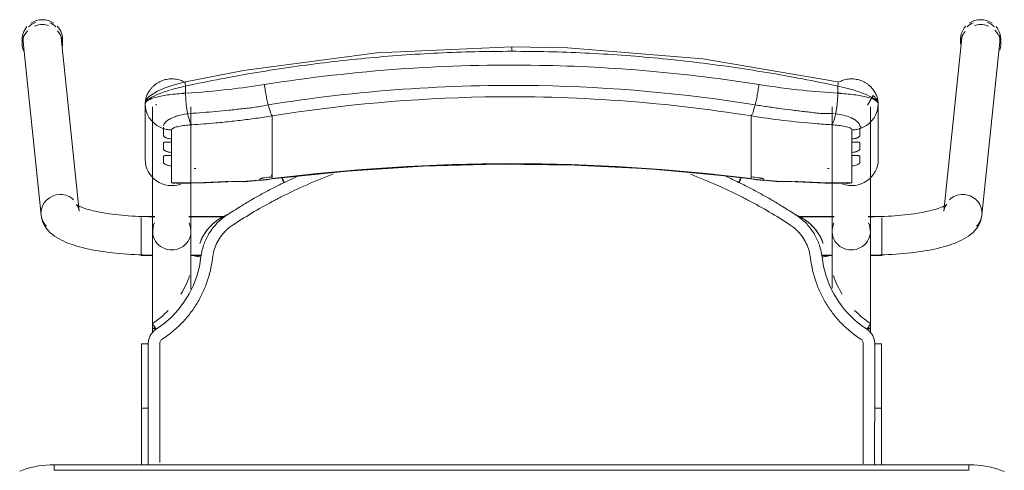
# Model space of a CAD drawing. Header units: metres. Extents: x 3 to 42.2, y -72.9 to -48.7.
# Tile 103 of 189: x 37.407 to 37.939, y -56.584 to -56.341. Entities that reach past the tile are written whole.
import ezdxf

# ---------------------------------------------------------------- set-up
doc = ezdxf.new("R2010")
doc.units = ezdxf.units.M
doc.layers.add('I-FURN', color=7, linetype='Continuous', lineweight=18)

# ---------------------------------------------------------------- blocks, each defined once
blk = doc.blocks.new('ConjuntoParaAlunoTamanho6 - CJA06_ConjuntoParaAlunoTamanho6-V22-1PAV')
at = {"layer": 'I-FURN', "color": 253, "true_color": 0xaaaaaa}
for p, q in [((-0.2643, 0.29456), (-0.2643, 0.29197)), ((-0.2638, 0.29312), (-0.25413, 0.19969)), ((-0.23354, 0.20182), (-0.24321, 0.29526)), ((-0.24254, 0.29197), (-0.24254, 0.29456)), ((0.24321, 0.29526), (0.23354, 0.20182)), ((0.24254, 0.29456), (0.24254, 0.29197)), ((0.25413, 0.19969), (0.2638, 0.29312)), ((0.2643, 0.29197), (0.2643, 0.29456)), ((-0.1979, 0.25969), (-0.1979, 0.22964)), ((-0.19734, 0.2558), (-0.19668, 0.25401)), ((-0.19385, 0.25812), (-0.19385, 0.19097)), ((-0.19207, 0.25896), (-0.19202, 0.25906)), ((-0.19202, 0.25906), (-0.19192, 0.25949)), ((-0.17315, 0.19097), (-0.17315, 0.25812)), ((0.17315, 0.25812), (0.17315, 0.19097)), ((0.19385, 0.19097), (0.19385, 0.25812)), ((0.19688, 0.25401), (0.19754, 0.2558)), ((0.1981, 0.22964), (0.1981, 0.25969)), ((-0.19665, 0.25395), (-0.1957, 0.25221)), ((-0.1957, 0.25221), (-0.19451, 0.25062)), ((-0.17493, 0.25435), (-0.17437, 0.25441)), ((-0.12923, 0.2438), (-0.12923, 0.25317)), ((0.12943, 0.2438), (0.12943, 0.25317)), ((0.17457, 0.25441), (0.17513, 0.25435)), ((0.19471, 0.25062), (0.1959, 0.25221)), ((0.1959, 0.25221), (0.19685, 0.25395)), ((-0.18366, 0.24073), (-0.18366, 0.23904)), ((-0.12923, 0.24214), (-0.12923, 0.2438)), ((-0.12923, 0.24214), (-0.12923, 0.23653)), ((0.12943, 0.24214), (0.12943, 0.2438)), ((0.12943, 0.24214), (0.12943, 0.23653)), ((0.18386, 0.23904), (0.18386, 0.24073)), ((-0.12923, 0.23653), (-0.12923, 0.23486)), ((-0.12923, 0.23486), (-0.12923, 0.22925)), ((0.12943, 0.23653), (0.12943, 0.23486)), ((0.12943, 0.23486), (0.12943, 0.22925)), ((-0.18366, 0.23345), (-0.18366, 0.23176)), ((-0.12923, 0.22925), (-0.12923, 0.22759)), ((0.12943, 0.22759), (0.12943, 0.22925)), ((0.18386, 0.23176), (0.18386, 0.23345)), ((-0.18366, 0.22617), (-0.18366, 0.21701)), ((-0.12923, 0.22759), (-0.12923, 0.22197)), ((0.12943, 0.22759), (0.12943, 0.22197)), ((0.18386, 0.21701), (0.18386, 0.22617)), ((-0.14414, 0.21757), (-0.12926, 0.21915)), ((-0.12923, 0.22197), (-0.12923, 0.22031)), ((-0.11598, 0.22048), (-0.1227, 0.21732)), ((0.12943, 0.22031), (0.12943, 0.22197)), ((0.12946, 0.21915), (0.14434, 0.21757)), ((-0.18366, 0.21701), (-0.1818, 0.21679)), ((0.17944, 0.21689), (0.18173, 0.21678)), ((-0.19271, 0.19894), (-0.2, 0.19894)), ((-0.2, 0.19844), (-0.2, 0.19411)), ((-0.19271, 0.19879), (-0.19385, 0.19879)), ((-0.19385, 0.19879), (-0.19385, 0.19845)), ((-0.19385, 0.19845), (-0.19385, 0.19764)), ((-0.15474, 0.19894), (-0.17429, 0.19894)), ((-0.15494, 0.19879), (-0.17429, 0.19879)), ((0.17429, 0.19894), (0.15474, 0.19894)), ((0.17429, 0.19879), (0.15494, 0.19879)), ((0.2, 0.19894), (0.19271, 0.19894)), ((0.19385, 0.19879), (0.19271, 0.19879)), ((0.19385, 0.19845), (0.19385, 0.19879)), ((0.19385, 0.19764), (0.19385, 0.19845)), ((0.2, 0.1938), (0.2, 0.19814)), ((-0.2, 0.19393), (-0.2, 0.18575)), ((-0.19385, 0.19367), (-0.19385, 0.1916)), ((0.19385, 0.1916), (0.19385, 0.19367)), ((0.2, 0.18573), (0.2, 0.19364)), ((-0.19385, 0.18688), (-0.19385, 0.18582)), ((0.19385, 0.18582), (0.19385, 0.18688)), ((-0.2, 0.18573), (-0.2, 0.17922)), ((-0.19385, 0.18371), (-0.19385, 0.18582)), ((0.19385, 0.18371), (0.19385, 0.18582)), ((0.2, 0.17794), (0.2, 0.1856)), ((-0.2, 0.17916), (-0.2, 0.17794)), ((-0.2, 0.17794), (-0.19377, 0.17794)), ((-0.19385, 0.17809), (-0.19385, 0.17951)), ((-0.17323, 0.17794), (-0.1676, 0.17794)), ((-0.17268, 0.17809), (-0.16757, 0.17809)), ((0.16757, 0.17809), (0.17268, 0.17809)), ((0.1676, 0.17794), (0.17323, 0.17794)), ((0.19377, 0.17794), (0.2, 0.17794)), ((0.19385, 0.17809), (0.19385, 0.17951)), ((-0.19385, 0.13857), (-0.19385, 0.13643)), ((0.19385, 0.13604), (0.19385, 0.13857)), ((-0.19983, 0.13021), (-0.19982, 0.0953)), ((0.19983, 0.13021), (0.19982, 0.0953)), ((-0.19982, 0.06488), (-0.19982, 0.0953)), ((-0.19982, 0.0953), (-0.19982, 0.09529)), ((-0.19623, 0.09556), (-0.19738, 0.09554)), ((0.19982, 0.06497), (0.19982, 0.0953)), ((0.247, 0.06497), (-0.247, 0.06497)), ((-0.247, 0.06497), (-0.247, 0.06197)), ((0.247, 0.06497), (-0.247, 0.06497)), ((0.247, 0.06497), (0.247, 0.06197))]:
    blk.add_line(p, q, dxfattribs=at)
at = {"layer": 'I-FURN', "color": 253, "true_color": 0xaaaaaa, "flags": 128}
for points in [[(0.0001, 0.2904), (-0.07267, 0.28721), (-0.14486, 0.2777), (-0.17603, 0.27161)], [(0.17623, 0.27161), (0.10331, 0.28398), (0.03018, 0.28985), (0.0001, 0.2904)], [(-0.17603, 0.27161), (-0.18218, 0.26997), (-0.18761, 0.26812), (-0.19131, 0.26652), (-0.19557, 0.2639), (-0.19708, 0.26226), (-0.19765, 0.26113), (-0.1979, 0.25971)], [(-0.17607, 0.26928), (-0.17607, 0.26831), (-0.17607, 0.26734), (-0.17607, 0.26637), (-0.17607, 0.2654)], [(0.17627, 0.2654), (0.17627, 0.26637), (0.17627, 0.26734), (0.17627, 0.26831), (0.17627, 0.26928)], [(0.1981, 0.25971), (0.19792, 0.26092), (0.19739, 0.26208), (0.1954, 0.2642), (0.19227, 0.25896)], [(-0.1979, 0.24468), (-0.1979, 0.2522), (-0.1979, 0.25971)], [(-0.1979, 0.25969), (-0.19776, 0.25773), (-0.19734, 0.2558)], [(-0.1979, 0.25969), (-0.1979, 0.25218), (-0.1979, 0.24467), (-0.1979, 0.23715), (-0.1979, 0.22964)], [(0.19754, 0.2558), (0.19796, 0.25773), (0.1981, 0.25969)], [(0.1981, 0.25971), (0.1981, 0.2522), (0.1981, 0.24468)], [(0.1981, 0.22964), (0.1981, 0.23715), (0.1981, 0.24467), (0.1981, 0.25218), (0.1981, 0.25969)], [(-0.19451, 0.25062), (-0.19311, 0.2492), (-0.19152, 0.24799)], [(0.19172, 0.24799), (0.19331, 0.2492), (0.19471, 0.25062)], [(-0.19152, 0.24799), (-0.18977, 0.24701), (-0.1879, 0.24628)], [(-0.1879, 0.24243), (-0.1879, 0.24339), (-0.1879, 0.24435), (-0.1879, 0.24532), (-0.1879, 0.24628)], [(-0.18366, 0.24561), (-0.18366, 0.24439), (-0.18366, 0.24317), (-0.18366, 0.24195), (-0.18366, 0.24073)], [(0.18386, 0.24073), (0.18386, 0.24195), (0.18386, 0.24317), (0.18386, 0.24439), (0.18386, 0.24561)], [(0.1881, 0.24628), (0.18997, 0.24701), (0.19172, 0.24799)], [(0.1881, 0.24628), (0.1881, 0.24532), (0.1881, 0.24435), (0.1881, 0.24339), (0.1881, 0.24243)], [(-0.1879, 0.23515), (-0.1879, 0.23603), (-0.1879, 0.23692), (-0.1879, 0.2378), (-0.1879, 0.23868)], [(-0.18366, 0.23904), (-0.18366, 0.23764), (-0.18366, 0.23624), (-0.18366, 0.23485), (-0.18366, 0.23345)], [(0.18386, 0.23345), (0.18386, 0.23485), (0.18386, 0.23624), (0.18386, 0.23764), (0.18386, 0.23904)], [(0.1881, 0.23868), (0.1881, 0.2378), (0.1881, 0.23692), (0.1881, 0.23603), (0.1881, 0.23515)], [(-0.1879, 0.22787), (-0.1879, 0.22876), (-0.1879, 0.22964), (-0.1879, 0.23052), (-0.1879, 0.23141)], [(-0.18366, 0.23176), (-0.18366, 0.23036), (-0.18366, 0.22897), (-0.18366, 0.22757), (-0.18366, 0.22617)], [(0.18386, 0.22617), (0.18386, 0.22757), (0.18386, 0.22897), (0.18386, 0.23036), (0.18386, 0.23176)], [(0.1881, 0.23141), (0.1881, 0.23052), (0.1881, 0.22964), (0.1881, 0.22876), (0.1881, 0.22787)], [(-0.12926, 0.21915), (-0.08865, 0.22342), (-0.0479, 0.2261), (-0.00707, 0.22717), (0.03376, 0.22666), (0.07455, 0.22454), (0.11521, 0.22083), (0.12946, 0.21915)], [(-0.1359, 0.2187), (-0.1359, 0.21878), (-0.1359, 0.21886), (-0.1359, 0.21893), (-0.1359, 0.21901)], [(-0.12923, 0.22031), (-0.12923, 0.22007), (-0.12923, 0.21984), (-0.12923, 0.21961), (-0.12923, 0.21937)], [(0.12943, 0.21937), (0.12943, 0.21961), (0.12943, 0.21984), (0.12943, 0.22007), (0.12943, 0.22031)], [(0.1361, 0.21901), (0.1361, 0.21893), (0.1361, 0.21886), (0.1361, 0.21878), (0.1361, 0.2187)], [(-0.18111, 0.21677), (-0.16533, 0.21701), (-0.15331, 0.21761)], [(0.15351, 0.21761), (0.16928, 0.2169), (0.18131, 0.21677)], [(0.18173, 0.21678), (0.18279, 0.21686), (0.18386, 0.21701)], [(-0.23354, 0.20182), (-0.23373, 0.20287), (-0.23403, 0.20376), (-0.23437, 0.20445), (-0.23469, 0.20492), (-0.23492, 0.20521), (-0.23505, 0.20534), (-0.23507, 0.20536)], [(-0.23507, 0.20536), (-0.23501, 0.20531), (-0.23482, 0.20518), (-0.23451, 0.20499), (-0.23408, 0.20476), (-0.23355, 0.20449), (-0.23291, 0.2042), (-0.23217, 0.20389), (-0.23133, 0.20358), (-0.23041, 0.20326), (-0.22941, 0.20294), (-0.22832, 0.20262), (-0.22717, 0.2023), (-0.22594, 0.20199), (-0.22464, 0.20169), (-0.22328, 0.2014), (-0.22186, 0.20112), (-0.22039, 0.20086), (-0.21886, 0.2006), (-0.21729, 0.20036), (-0.21567, 0.20014), (-0.214, 0.19993), (-0.2123, 0.19973), (-0.21057, 0.19956), (-0.2088, 0.1994), (-0.207, 0.19926), (-0.20518, 0.19913), (-0.20334, 0.19903), (-0.20148, 0.19894), (-0.19961, 0.19888), (-0.19772, 0.19883), (-0.19583, 0.1988), (-0.19394, 0.19879), (-0.19385, 0.19879)], [(0.23507, 0.20536), (0.23501, 0.20531), (0.23482, 0.20518), (0.23451, 0.20499), (0.23408, 0.20476), (0.23355, 0.20449), (0.23291, 0.2042), (0.23217, 0.20389), (0.23133, 0.20358), (0.23041, 0.20326), (0.22941, 0.20294), (0.22832, 0.20262), (0.22717, 0.2023), (0.22594, 0.20199), (0.22464, 0.20169), (0.22328, 0.2014), (0.22186, 0.20112), (0.22039, 0.20086), (0.21886, 0.2006), (0.21729, 0.20036), (0.21567, 0.20014), (0.214, 0.19993), (0.2123, 0.19973), (0.21057, 0.19956), (0.2088, 0.1994), (0.207, 0.19926), (0.20518, 0.19913), (0.20334, 0.19903), (0.20148, 0.19894), (0.19961, 0.19888), (0.19772, 0.19883), (0.19583, 0.1988), (0.19394, 0.19879), (0.19385, 0.19879)], [(0.23354, 0.20182), (0.23373, 0.20287), (0.23403, 0.20376), (0.23437, 0.20445), (0.23469, 0.20492), (0.23492, 0.20521), (0.23505, 0.20534), (0.23507, 0.20536)], [(-0.25413, 0.19969), (-0.25375, 0.19762), (-0.25311, 0.19572), (-0.25226, 0.19403), (-0.25129, 0.19256), (-0.25023, 0.19128), (-0.24913, 0.19017), (-0.24799, 0.18919), (-0.24683, 0.18832), (-0.24563, 0.18753), (-0.24441, 0.18681), (-0.24316, 0.18615), (-0.24188, 0.18553), (-0.24055, 0.18496), (-0.23919, 0.18441), (-0.23778, 0.1839), (-0.23633, 0.18341), (-0.23483, 0.18295), (-0.2333, 0.18251), (-0.23171, 0.1821), (-0.23008, 0.1817), (-0.22841, 0.18133), (-0.2267, 0.18098), (-0.22495, 0.18064), (-0.22315, 0.18033), (-0.22132, 0.18004), (-0.21946, 0.17976), (-0.21756, 0.17951), (-0.21562, 0.17928), (-0.21366, 0.17906), (-0.21168, 0.17887), (-0.20967, 0.1787), (-0.20763, 0.17855), (-0.20558, 0.17842), (-0.20352, 0.17831), (-0.20144, 0.17823), (-0.19935, 0.17816), (-0.19725, 0.17811), (-0.19515, 0.17809), (-0.19385, 0.17809)], [(0.25413, 0.19969), (0.25375, 0.19762), (0.25311, 0.19572), (0.25226, 0.19403), (0.25129, 0.19256), (0.25023, 0.19128), (0.24913, 0.19017), (0.24799, 0.18919), (0.24683, 0.18832), (0.24563, 0.18753), (0.24441, 0.18681), (0.24316, 0.18615), (0.24188, 0.18553), (0.24055, 0.18496), (0.23919, 0.18441), (0.23778, 0.1839), (0.23633, 0.18341), (0.23483, 0.18295), (0.2333, 0.18251), (0.23171, 0.1821), (0.23008, 0.1817), (0.22841, 0.18133), (0.2267, 0.18098), (0.22495, 0.18064), (0.22315, 0.18033), (0.22132, 0.18004), (0.21946, 0.17976), (0.21756, 0.17951), (0.21562, 0.17928), (0.21366, 0.17906), (0.21168, 0.17887), (0.20967, 0.1787), (0.20763, 0.17855), (0.20558, 0.17842), (0.20352, 0.17831), (0.20144, 0.17823), (0.19935, 0.17816), (0.19725, 0.17811), (0.19515, 0.17809), (0.19385, 0.17809)], [(-0.19385, 0.13857), (-0.19385, 0.14057), (-0.19385, 0.14257), (-0.19385, 0.14457), (-0.19385, 0.14656), (-0.19385, 0.14855), (-0.19385, 0.15053), (-0.19385, 0.15249), (-0.19385, 0.15444), (-0.19385, 0.15637), (-0.19385, 0.15827), (-0.19385, 0.16015), (-0.19385, 0.162), (-0.19385, 0.16382), (-0.19385, 0.1656), (-0.19385, 0.16735), (-0.19385, 0.16905), (-0.19385, 0.17071), (-0.19385, 0.17233), (-0.19385, 0.1739), (-0.19385, 0.17541), (-0.19385, 0.17687), (-0.19385, 0.17828), (-0.19385, 0.17963), (-0.19385, 0.18092), (-0.19385, 0.18215), (-0.19385, 0.18331), (-0.19385, 0.18441), (-0.19385, 0.18544), (-0.19385, 0.1864), (-0.19385, 0.18729), (-0.19385, 0.1881), (-0.19385, 0.18885), (-0.19385, 0.18951), (-0.19385, 0.19011), (-0.19385, 0.19062), (-0.19385, 0.19097)], [(-0.17315, 0.19097), (-0.17315, 0.19051), (-0.17315, 0.18998), (-0.17315, 0.18937), (-0.17315, 0.18869), (-0.17315, 0.18793), (-0.17315, 0.1871), (-0.17315, 0.18619), (-0.17315, 0.18522), (-0.17315, 0.18417), (-0.17315, 0.18306), (-0.17315, 0.18188), (-0.17315, 0.18064), (-0.17315, 0.17934), (-0.17315, 0.17798), (-0.17315, 0.17656), (-0.17315, 0.17508), (-0.17315, 0.17355), (-0.17315, 0.17198), (-0.17315, 0.17035), (-0.17315, 0.16868), (-0.17315, 0.16696), (-0.17315, 0.16521), (-0.17315, 0.16342), (-0.17315, 0.16159), (-0.17315, 0.15974)], [(0.17315, 0.16015), (0.17315, 0.162), (0.17315, 0.16382), (0.17315, 0.1656), (0.17315, 0.16735), (0.17315, 0.16905), (0.17315, 0.17071), (0.17315, 0.17233), (0.17315, 0.1739), (0.17315, 0.17541), (0.17315, 0.17687), (0.17315, 0.17828), (0.17315, 0.17963), (0.17315, 0.18092), (0.17315, 0.18215), (0.17315, 0.18331), (0.17315, 0.18441), (0.17315, 0.18544), (0.17315, 0.1864), (0.17315, 0.18729), (0.17315, 0.1881), (0.17315, 0.18885), (0.17315, 0.18951), (0.17315, 0.19011), (0.17315, 0.19062), (0.17315, 0.19097)], [(0.19385, 0.19097), (0.19385, 0.19051), (0.19385, 0.18998), (0.19385, 0.18937), (0.19385, 0.18869), (0.19385, 0.18793), (0.19385, 0.1871), (0.19385, 0.18619), (0.19385, 0.18522), (0.19385, 0.18417), (0.19385, 0.18306), (0.19385, 0.18188), (0.19385, 0.18064), (0.19385, 0.17934), (0.19385, 0.17798), (0.19385, 0.17656), (0.19385, 0.17508), (0.19385, 0.17355), (0.19385, 0.17198), (0.19385, 0.17035), (0.19385, 0.16868), (0.19385, 0.16696), (0.19385, 0.16521), (0.19385, 0.16342), (0.19385, 0.16159), (0.19385, 0.15974), (0.19385, 0.15785), (0.19385, 0.15594), (0.19385, 0.15401), (0.19385, 0.15206), (0.19385, 0.15009), (0.19385, 0.14811), (0.19385, 0.14612), (0.19385, 0.14413), (0.19385, 0.14213), (0.19385, 0.14013), (0.19385, 0.13857)], [(-0.16841, 0.18438), (-0.16841, 0.18437), (-0.16841, 0.18435), (-0.16841, 0.18434), (-0.16841, 0.18432)], [(0.16841, 0.18432), (0.16841, 0.18434), (0.16841, 0.18435), (0.16841, 0.18437), (0.16841, 0.18438)], [(-0.16774, 0.17706), (-0.16861, 0.17188), (-0.16997, 0.16679), (-0.17181, 0.16185), (-0.17415, 0.15713), (-0.17693, 0.15265), (-0.18013, 0.14846), (-0.18374, 0.14461), (-0.18771, 0.14113), (-0.19199, 0.13805)], [(-0.19623, 0.13025), (-0.19623, 0.12331), (-0.19623, 0.11637), (-0.19623, 0.10942), (-0.19623, 0.10249), (-0.19623, 0.09556)], [(0.19623, 0.13025), (0.19623, 0.12639), (0.19623, 0.12254), (0.19623, 0.11868), (0.19623, 0.11483), (0.19623, 0.11097), (0.19623, 0.10712), (0.19623, 0.10327), (0.19623, 0.09941), (0.19623, 0.09556)], [(-0.19738, 0.09554), (-0.19841, 0.0955), (-0.1992, 0.09544), (-0.19969, 0.09537), (-0.19982, 0.0953)], [(-0.247, 0.06497), (-0.24912, 0.06492), (-0.25124, 0.0648), (-0.25334, 0.06459), (-0.25544, 0.06429), (-0.25753, 0.06391), (-0.2596, 0.06345), (-0.26165, 0.0629), (-0.26367, 0.06228), (-0.26567, 0.06157)], [(0.2662, 0.06136), (0.26421, 0.06209), (0.2622, 0.06274), (0.26015, 0.06331), (0.25809, 0.06379), (0.25601, 0.0642), (0.25391, 0.06451), (0.25181, 0.06475), (0.24969, 0.0649), (0.24757, 0.06496), (0.247, 0.06497)], [(0.247, 0.06197), (0.1235, 0.06197), (0, 0.06197), (-0.1235, 0.06197), (-0.247, 0.06197)], [(-0.247, 0.06197), (-0.1235, 0.06197), (0, 0.06197), (0.1235, 0.06197), (0.247, 0.06197)]]:
    blk.add_lwpolyline(points, dxfattribs=at)
at = {"layer": 'I-FURN', "color": 253, "true_color": 0xaaaaaa}
for centre, major_axis, ratio, start_param, end_param in [((-0.25351, 0.29419), (0.01029, 0.00107), 0.967158, 1.815725, 2.256389), ((-0.25342, 0.29456), (0.01088, 0), 0.965926, 1.570796, 2.185058), ((-0.25342, 0.29456), (0.01088, 0), 0.965926, 0.959427, 1.570796), ((-0.25351, 0.29419), (0.01029, 0.00107), 0.967158, 0.685592, 1.060105), ((0.25351, 0.29419), (-0.01029, 0.00107), 0.967158, 5.223081, 5.597593), ((0.25342, 0.29456), (0.01088, 0), 0.965926, 1.570796, 2.182166), ((0.25342, 0.29456), (-0.01088, 0), 0.965926, 4.098128, 4.712389), ((0.25351, 0.29419), (-0.01029, 0.00107), 0.967158, 4.026797, 4.46746), ((-0.25342, 0.29197), (0.01088, 0), 0.965926, 2.404268, 3.526261), ((-0.25342, 0.29456), (0.01088, 0), 0.965926, 2.438822, 3.243525), ((-0.25342, 0.29197), (0.01088, 0), 0.965926, 1.570796, 1.965237), ((-0.25342, 0.29197), (0.01088, 0), 0.965926, 1.257624, 1.559899), ((-0.25342, 0.29456), (0.01088, 0), 0.965926, 6.170166, 7.020457), ((-0.25342, 0.29197), (0.01088, 0), 0.965926, 6.182855, 7.015454), ((0.25342, 0.29456), (0.01088, 0), 0.965926, 2.404321, 3.312013), ((0.25342, 0.29197), (0.01088, 0), 0.965926, 2.446266, 3.141593), ((0.25342, 0.29197), (0.01088, 0), 0.965926, 1.581694, 1.883969), ((0.25342, 0.29197), (0.01088, 0), 0.965926, 1.176355, 1.570796), ((0.25342, 0.29197), (0.01088, 0), 0.965926, 5.959867, 7.062609), ((0.25342, 0.29456), (0.01088, 0), 0.965926, 6.052088, 6.985956), ((-0.25351, 0.29419), (0.01029, 0.00107), 0.967158, 2.780211, 3.141593), ((-0.25351, 0.29419), (0.01029, 0.00107), 0.967158, 6.18338, 6.464028), ((0.25351, 0.29419), (-0.01029, 0.00107), 0.967158, 6.102343, 6.382991), ((0.25351, 0.29419), (-0.01029, 0.00107), 0.967158, 3.141593, 3.502975), ((-0.1835, 0.22964), (-0.0144, 0), 0.978148, 0, 1.909658), ((0.0001, -0.77159), (1.0211, 0), 0.978148, 1.443771, 1.697822), ((0.0001, -0.77117), (1.0209, 0), 0.978148, 1.443771, 1.697822), ((0.1837, 0.22964), (0.0144, 0), 0.978148, 4.362105, 6.283185), ((-0.17927, 0.60128), (0.385, 0), 0.978148, 4.732926, 4.735013), ((0.17947, 0.60128), (0.385, 0), 0.978148, 4.689765, 4.691852), ((-0.17927, 0.60263), (0.395, 0), 0.978148, 4.801491, 4.822541), ((-0.17927, 0.60356), (0.395, 0), 0.978148, 4.828782, 4.839414), ((-0.17927, 0.60221), (0.3948, 0), 0.978148, 4.828842, 4.839414), ((-0.1305, 0.22908), (-0.00124, 0.00992), 0.026339, 2.463316, 2.789234), ((0.17947, 0.60356), (0.395, 0), 0.978148, 4.585364, 4.595996), ((0.17947, 0.60221), (0.3948, 0), 0.978148, 4.585364, 4.595936), ((0.17947, 0.60263), (0.395, 0), 0.978148, 4.602237, 4.623287), ((-0.17927, 0.60336), (0.395, 0), 0.978148, 4.701279, 4.780293), ((-0.14501, 0.22754), (-0.00087, 0.00996), 0.018501, 2.957526, 3.350225), ((0.14521, 0.22754), (0.00087, 0.00996), 0.018501, 2.93296, 3.325659), ((0.17947, 0.60336), (0.395, 0), 0.978148, 4.644485, 4.723499), ((-0.24383, 0.20075), (0.01029, 0.00107), 0.967158, 1.470991, 3.041787), ((-0.24383, 0.20075), (0.01029, 0.00107), 0.967158, 0.685592, 1.470991), ((0.24383, 0.20075), (-0.01029, 0.00107), 0.967158, 4.812195, 5.597593), ((0.24383, 0.20075), (-0.01029, 0.00107), 0.967158, 3.241398, 4.812195), ((-0.24383, 0.20075), (0.01029, 0.00107), 0.967158, 3.041787, 3.827185), ((0.24383, 0.20075), (-0.01029, 0.00107), 0.967158, 2.456, 3.241398), ((-0.1835, 0.19097), (0.01035, 0), 0.978148, 2.686587, 4.712389), ((-0.1835, 0.19097), (0.01035, 0), 0.978148, 4.712389, 6.738191), ((0.1835, 0.19097), (0.01035, 0), 0.978148, 2.686587, 4.712389), ((0.1835, 0.19097), (0.01035, 0), 0.978148, 4.712389, 6.738191), ((-0.1835, 0.13857), (0.01035, 0), 0.069756, 2.648425, 3.665191), ((0.1835, 0.13857), (0.01035, 0), 0.069756, 5.759587, 6.776353)]:
    blk.add_ellipse(centre, major_axis=major_axis, ratio=ratio, start_param=start_param, end_param=end_param, dxfattribs=at)
for points in [[(-0.01972, 0.28779), (-0.02633, 0.28763), (-0.03293, 0.2874), (-0.03953, 0.28708)], [(0.0001, 0.28802), (-0.00651, 0.28802), (-0.01312, 0.28795), (-0.01972, 0.28779)], [(0.0001, 0.29036), (0.0001, 0.29029), (0.0001, 0.29001), (0.0001, 0.28916), (0.0001, 0.28841), (0.0001, 0.28802)], [(0.01992, 0.28779), (0.01332, 0.28795), (0.00671, 0.28802), (0.0001, 0.28802)], [(0.03973, 0.28708), (0.03313, 0.2874), (0.02653, 0.28763), (0.01992, 0.28779)], [(-0.09864, 0.28217), (-0.10517, 0.28139), (-0.11169, 0.28054), (-0.11819, 0.27961)], [(-0.07901, 0.28427), (-0.08557, 0.28365), (-0.09211, 0.28295), (-0.09864, 0.28217)], [(-0.05929, 0.28591), (-0.06588, 0.28544), (-0.07245, 0.28489), (-0.07901, 0.28427)], [(-0.03953, 0.28708), (-0.04612, 0.28677), (-0.05271, 0.28638), (-0.05929, 0.28591)], [(0.0595, 0.28591), (0.05292, 0.28638), (0.04633, 0.28677), (0.03973, 0.28708)], [(0.07921, 0.28427), (0.07265, 0.28489), (0.06608, 0.28544), (0.0595, 0.28591)], [(0.09885, 0.28217), (0.09232, 0.28294), (0.08577, 0.28365), (0.07921, 0.28427)], [(0.11839, 0.27961), (0.11189, 0.28054), (0.10538, 0.28139), (0.09885, 0.28217)], [(-0.13762, 0.27661), (-0.14407, 0.27553), (-0.15051, 0.27438), (-0.15692, 0.27316)], [(-0.11819, 0.27961), (-0.12468, 0.27869), (-0.13116, 0.27768), (-0.13762, 0.27661)], [(0.13782, 0.27661), (0.13136, 0.27768), (0.12489, 0.27868), (0.11839, 0.27961)], [(0.15712, 0.27316), (0.15071, 0.27438), (0.14427, 0.27553), (0.13782, 0.27661)], [(-0.15692, 0.27316), (-0.16332, 0.27194), (-0.16971, 0.27065), (-0.17607, 0.26928)], [(0.17627, 0.26928), (0.16991, 0.27065), (0.16353, 0.27194), (0.15712, 0.27316)], [(0.17627, 0.26928), (0.17633, 0.26966), (0.17642, 0.27037), (0.17644, 0.2712), (0.17636, 0.27149), (0.1763, 0.27156)], [(-0.13346, 0.2701), (-0.13339, 0.26956), (-0.13324, 0.26848), (-0.133, 0.26684), (-0.13272, 0.2652), (-0.13242, 0.26359), (-0.13211, 0.26203), (-0.13178, 0.26053), (-0.13155, 0.25959), (-0.13144, 0.25914)], [(0.13164, 0.25914), (0.13175, 0.25959), (0.13198, 0.26053), (0.13231, 0.26203), (0.13262, 0.26359), (0.13292, 0.2652), (0.1332, 0.26684), (0.13344, 0.26848), (0.13359, 0.26956), (0.13366, 0.2701)], [(-0.17607, 0.2654), (-0.17914, 0.26523), (-0.18504, 0.2647), (-0.19219, 0.26337), (-0.19682, 0.26165), (-0.1979, 0.26035), (-0.1979, 0.25969)], [(-0.17609, 0.26577), (-0.1767, 0.26561), (-0.17731, 0.26545), (-0.17791, 0.26528)], [(-0.17607, 0.2654), (-0.17606, 0.26498), (-0.17604, 0.26413), (-0.17598, 0.26285), (-0.1759, 0.26156), (-0.17579, 0.26028), (-0.17566, 0.25902), (-0.17551, 0.25778), (-0.17533, 0.25659), (-0.17514, 0.25544), (-0.175, 0.25471), (-0.17493, 0.25435)], [(0.17513, 0.25435), (0.1752, 0.25471), (0.17534, 0.25544), (0.17553, 0.25659), (0.17571, 0.25778), (0.17586, 0.25902), (0.17599, 0.26028), (0.1761, 0.26156), (0.17618, 0.26285), (0.17624, 0.26413), (0.17626, 0.26498), (0.17627, 0.2654)], [(0.1981, 0.25969), (0.1981, 0.26035), (0.19703, 0.26165), (0.19239, 0.26338), (0.18523, 0.2647), (0.17934, 0.26523), (0.17627, 0.2654)], [(0.17811, 0.26528), (0.17751, 0.26545), (0.1769, 0.26561), (0.17629, 0.26577)], [(-0.12923, 0.25317), (-0.12932, 0.25327), (-0.1295, 0.25353), (-0.1298, 0.25409), (-0.13011, 0.25481), (-0.13044, 0.25568), (-0.13077, 0.2567), (-0.1311, 0.25786), (-0.13133, 0.2587), (-0.13144, 0.25914)], [(0.12943, 0.25317), (0.12952, 0.25327), (0.1297, 0.25353), (0.13, 0.25409), (0.13031, 0.25481), (0.13064, 0.25568), (0.13097, 0.2567), (0.1313, 0.25786), (0.13153, 0.2587), (0.13164, 0.25914)], [(-0.17493, 0.25435), (-0.17484, 0.25392), (-0.17465, 0.25308), (-0.17435, 0.25195), (-0.17403, 0.25093), (-0.17369, 0.25006), (-0.17335, 0.24934), (-0.173, 0.24877), (-0.17277, 0.2485), (-0.17265, 0.2484)], [(-0.15095, 0.25026), (-0.1524, 0.2501), (-0.15385, 0.24995), (-0.1553, 0.2498)], [(-0.14661, 0.25076), (-0.14806, 0.25058), (-0.14951, 0.25042), (-0.15095, 0.25026)], [(-0.14226, 0.2513), (-0.14371, 0.25111), (-0.14516, 0.25093), (-0.14661, 0.25076)], [(0.17285, 0.2484), (0.17297, 0.2485), (0.1732, 0.24877), (0.17355, 0.24934), (0.17389, 0.25006), (0.17423, 0.25093), (0.17455, 0.25195), (0.17485, 0.25308), (0.17504, 0.25392), (0.17513, 0.25435)], [(-0.1879, 0.24628), (-0.18756, 0.24617), (-0.18687, 0.24599), (-0.18581, 0.24578), (-0.18474, 0.24565), (-0.18402, 0.24561), (-0.18366, 0.24561)], [(-0.15964, 0.24939), (-0.16398, 0.24899), (-0.16832, 0.24866), (-0.17265, 0.2484)], [(-0.1553, 0.2498), (-0.15675, 0.24966), (-0.15819, 0.24952), (-0.15964, 0.24939)], [(0.18386, 0.24561), (0.18422, 0.24561), (0.18494, 0.24565), (0.18601, 0.24578), (0.18707, 0.24599), (0.18776, 0.24617), (0.1881, 0.24628)], [(-0.1359, 0.21901), (-0.1359, 0.21905), (-0.13586, 0.21912), (-0.13573, 0.21923), (-0.13549, 0.21935), (-0.13518, 0.21946), (-0.13479, 0.21957), (-0.13436, 0.21967), (-0.1339, 0.21974), (-0.13357, 0.21979), (-0.1334, 0.21981)], [(-0.13585, 0.2186), (-0.13587, 0.21862), (-0.13589, 0.21865), (-0.1359, 0.21868), (-0.1359, 0.2187)], [(-0.09625, 0.22184), (-0.10584, 0.21825), (-0.1152, 0.21414), (-0.12434, 0.2095)], [(-0.12335, 0.21813), (-0.12356, 0.21856), (-0.12377, 0.21898), (-0.12395, 0.21936)], [(-0.12289, 0.21723), (-0.12304, 0.21753), (-0.12319, 0.21783), (-0.12334, 0.21813)], [(0.12434, 0.2095), (0.11529, 0.21408), (0.10607, 0.21814), (0.09666, 0.22168)], [(0.11594, 0.2205), (0.11821, 0.21947), (0.12046, 0.21841), (0.1227, 0.21732)], [(0.1227, 0.21732), (0.12291, 0.21776), (0.12336, 0.21866), (0.12377, 0.21945), (0.12395, 0.2198)], [(0.12334, 0.21813), (0.12319, 0.21783), (0.12304, 0.21753), (0.12289, 0.21723)], [(0.12395, 0.21936), (0.12377, 0.21898), (0.12356, 0.21856), (0.12335, 0.21813)], [(0.1336, 0.21981), (0.13377, 0.21979), (0.1341, 0.21974), (0.13456, 0.21967), (0.13499, 0.21957), (0.13538, 0.21946), (0.13569, 0.21935), (0.13593, 0.21923), (0.13606, 0.21912), (0.1361, 0.21905), (0.1361, 0.21901)], [(0.1361, 0.2187), (0.1361, 0.21868), (0.13609, 0.21865), (0.13607, 0.21862), (0.13605, 0.2186)], [(-0.15397, 0.21772), (-0.15349, 0.21752), (-0.153, 0.21758), (-0.15247, 0.21788)], [(-0.15247, 0.21788), (-0.15113, 0.21782), (-0.1484, 0.21775), (-0.14556, 0.21776), (-0.14412, 0.21779)], [(-0.12436, 0.21651), (-0.12717, 0.21512), (-0.13276, 0.21224), (-0.13826, 0.20916), (-0.14098, 0.20758)], [(-0.1227, 0.21732), (-0.12297, 0.21719), (-0.12353, 0.21692), (-0.12408, 0.21665), (-0.12436, 0.21651)], [(0.12436, 0.21651), (0.12408, 0.21665), (0.12353, 0.21692), (0.12297, 0.21719), (0.1227, 0.21732)], [(0.14098, 0.20758), (0.13826, 0.20916), (0.13276, 0.21224), (0.12717, 0.21512), (0.12436, 0.21651)], [(0.14432, 0.21779), (0.14576, 0.21776), (0.1486, 0.21775), (0.15133, 0.21782), (0.15267, 0.21788)], [(0.15267, 0.21788), (0.1532, 0.21758), (0.15369, 0.21752), (0.15417, 0.21772)], [(-0.12798, 0.20762), (-0.13157, 0.20574), (-0.13889, 0.20168), (-0.14651, 0.19698), (-0.1504, 0.19445)], [(-0.14098, 0.20758), (-0.14188, 0.20704), (-0.14368, 0.20597), (-0.14546, 0.20487), (-0.14635, 0.20432)], [(-0.12434, 0.2095), (-0.12494, 0.2092), (-0.12615, 0.20858), (-0.12737, 0.20794), (-0.12798, 0.20762)], [(0.12798, 0.20762), (0.12738, 0.20794), (0.12617, 0.20857), (0.12495, 0.20919), (0.12434, 0.2095)], [(0.1504, 0.19445), (0.14673, 0.19684), (0.13935, 0.20142), (0.13181, 0.20561), (0.12798, 0.20762)], [(0.14635, 0.20432), (0.14546, 0.20487), (0.14368, 0.20597), (0.14188, 0.20704), (0.14098, 0.20758)], [(-0.14638, 0.20431), (-0.14762, 0.20355), (-0.1501, 0.202), (-0.15256, 0.20043), (-0.15378, 0.19963)], [(0.15378, 0.19963), (0.15256, 0.20043), (0.1501, 0.202), (0.14762, 0.20355), (0.14638, 0.20431)], [(-0.16501, 0.19076), (-0.16447, 0.19151), (-0.16331, 0.19295), (-0.16135, 0.19493), (-0.15919, 0.19669), (-0.15764, 0.19771), (-0.15683, 0.19818)], [(-0.15378, 0.19963), (-0.1555, 0.19851), (-0.15869, 0.19594), (-0.16134, 0.1928), (-0.1625, 0.1911)], [(-0.1568, 0.1982), (-0.15576, 0.1988), (-0.15475, 0.1993), (-0.15376, 0.19971)], [(0.15863, 0.1971), (0.15703, 0.19822), (0.15531, 0.19916), (0.1535, 0.1999)], [(0.15374, 0.19972), (0.15472, 0.19931), (0.15575, 0.19881), (0.1568, 0.1982)], [(0.1625, 0.1911), (0.16134, 0.1928), (0.15869, 0.19594), (0.1555, 0.19851), (0.15378, 0.19963)], [(-0.1504, 0.19445), (-0.15113, 0.19396), (-0.15256, 0.19293), (-0.15386, 0.19174), (-0.15448, 0.19112)], [(0.15448, 0.19112), (0.15386, 0.19174), (0.15256, 0.19292), (0.15114, 0.19396), (0.1504, 0.19445)], [(-0.16371, 0.18924), (-0.16479, 0.18738), (-0.16656, 0.18343), (-0.1675, 0.1792), (-0.16774, 0.17706)], [(-0.1625, 0.1911), (-0.16271, 0.1908), (-0.16313, 0.19018), (-0.16352, 0.18955), (-0.16371, 0.18924)], [(-0.15448, 0.19112), (-0.15645, 0.18912), (-0.15969, 0.18452), (-0.16124, 0.17915), (-0.16156, 0.17636)], [(0.16156, 0.17636), (0.16124, 0.17915), (0.15968, 0.18454), (0.15645, 0.18912), (0.15448, 0.19112)], [(0.16371, 0.18924), (0.16352, 0.18955), (0.16313, 0.19018), (0.16271, 0.1908), (0.1625, 0.1911)], [(0.16774, 0.17706), (0.1675, 0.1792), (0.16656, 0.18343), (0.16479, 0.18738), (0.16371, 0.18924)], [(0.16501, 0.19076), (0.16537, 0.19026), (0.16604, 0.18925), (0.16695, 0.18767), (0.16775, 0.18603), (0.1682, 0.1849), (0.16841, 0.18432)], [(-0.16774, 0.17706), (-0.16823, 0.17712), (-0.16921, 0.17725), (-0.17046, 0.17746), (-0.17128, 0.17766), (-0.17147, 0.17776), (-0.17146, 0.1778)], [(0.17146, 0.1778), (0.17147, 0.17776), (0.17128, 0.17766), (0.17046, 0.17746), (0.16921, 0.17725), (0.16823, 0.17712), (0.16774, 0.17706)], [(-0.17391, 0.16699), (-0.17512, 0.16348), (-0.17671, 0.16011), (-0.17864, 0.15696)], [(0.1786, 0.15703), (0.17667, 0.16018), (0.1751, 0.16355), (0.1739, 0.16704)], [(-0.1854, 0.14823), (-0.18797, 0.14558), (-0.19084, 0.14321), (-0.19391, 0.14119)], [(0.19391, 0.14119), (0.19084, 0.14321), (0.18795, 0.1456), (0.18537, 0.14827)], [(-0.19391, 0.14119), (-0.19393, 0.14119), (-0.19385, 0.14103), (-0.19344, 0.14033), (-0.19278, 0.13928), (-0.19225, 0.13846), (-0.19199, 0.13805)], [(0.19199, 0.13805), (0.19225, 0.13846), (0.19278, 0.13928), (0.19344, 0.14033), (0.19385, 0.14103), (0.19393, 0.14119), (0.19391, 0.14119)], [(-0.19199, 0.13805), (-0.19265, 0.13762), (-0.19383, 0.13663), (-0.19519, 0.13473), (-0.19604, 0.13255), (-0.19622, 0.13104), (-0.19623, 0.13025)], [(0.19623, 0.13025), (0.19622, 0.13104), (0.19604, 0.13255), (0.19519, 0.13473), (0.19383, 0.13663), (0.19265, 0.13762), (0.19199, 0.13805)], [(-0.19623, 0.13025), (-0.19672, 0.13025), (-0.1977, 0.13025), (-0.19891, 0.13024), (-0.19969, 0.13022), (-0.19984, 0.13021), (-0.19982, 0.1302)], [(-0.19982, 0.12147), (-0.19982, 0.12438), (-0.19982, 0.12729), (-0.19982, 0.1302)], [(-0.19982, 0.1302), (-0.19982, 0.12438), (-0.19982, 0.11273), (-0.19982, 0.1011), (-0.19982, 0.09529)], [(-0.18863, 0.13277), (-0.18884, 0.13263), (-0.18922, 0.13231), (-0.18966, 0.1317), (-0.18994, 0.13099), (-0.19, 0.1305), (-0.19, 0.13025)], [(0.19, 0.13025), (0.19, 0.1305), (0.18994, 0.13099), (0.18966, 0.1317), (0.18922, 0.13231), (0.18884, 0.13263), (0.18863, 0.13277)], [(0.19, 0.09555), (0.19, 0.09868), (0.19, 0.10482), (0.19, 0.11314), (0.19, 0.12173), (0.19, 0.1274), (0.19, 0.13025)], [(0.19982, 0.1302), (0.19984, 0.13021), (0.19969, 0.13022), (0.19891, 0.13024), (0.1977, 0.13025), (0.19672, 0.13025), (0.19623, 0.13025)], [(0.19982, 0.1302), (0.19982, 0.12729), (0.19982, 0.12438), (0.19982, 0.12147)], [(0.19982, 0.09529), (0.19982, 0.1011), (0.19982, 0.11273), (0.19982, 0.12438), (0.19982, 0.1302)], [(-0.19982, 0.09528), (-0.19982, 0.1011), (-0.19982, 0.10691), (-0.19982, 0.11273)], [(0.19982, 0.11273), (0.19982, 0.10691), (0.19982, 0.1011), (0.19982, 0.09528)], [(-0.19982, 0.09529), (-0.19982, 0.08515), (-0.19982, 0.07502), (-0.19982, 0.06488)], [(0.19623, 0.09556), (0.19662, 0.09556), (0.19701, 0.09556), (0.19738, 0.09555)], [(0.19738, 0.09555), (0.19775, 0.09554), (0.1981, 0.09553), (0.19841, 0.09551)], [(0.19982, 0.0953), (0.19982, 0.0953), (0.19982, 0.09529), (0.19982, 0.09529)], [(0.19982, 0.06497), (0.19982, 0.07507), (0.19982, 0.08518), (0.19982, 0.09529)], [(-0.19982, 0.06488), (-0.19982, 0.06837), (-0.19982, 0.07185), (-0.19982, 0.07534)], [(0.19982, 0.07534), (0.19982, 0.07188), (0.19982, 0.06842), (0.19982, 0.06497)]]:
    blk.add_open_spline(points, degree=3, dxfattribs=at)
for points, knots in [([(-0.13346, 0.2701), (-0.0847, 0.2778), (0.00519, 0.28415), (0.09466, 0.27626), (0.13366, 0.2701)], [-1, -1, -1, -1, -0.444444, 0, 0, 0, 0]), ([(-0.1979, 0.25971), (-0.1979, 0.26019), (-0.19783, 0.26127), (-0.19747, 0.26287), (-0.19695, 0.2643), (-0.19642, 0.26543), (-0.19585, 0.26637), (-0.19534, 0.26711), (-0.19492, 0.26766), (-0.19447, 0.26819), (-0.19382, 0.2689), (-0.19291, 0.26975), (-0.1919, 0.27053), (-0.19105, 0.27107), (-0.1904, 0.27144), (-0.18973, 0.27177), (-0.18883, 0.27217), (-0.18719, 0.27275), (-0.18474, 0.2732), (-0.18174, 0.27315), (-0.17906, 0.27255), (-0.17745, 0.27187), (-0.17679, 0.27153)], [0, 0, 0, 0, 0.0625, 0.125, 0.15625, 0.1875, 0.21875, 0.234375, 0.25, 0.265625, 0.28125, 0.3125, 0.34375, 0.359375, 0.375, 0.390625, 0.40625, 0.4375, 0.5, 0.5625, 0.625, 0.6721865, 0.6721865, 0.6721865, 0.6721865]), ([(-0.1761, 0.27156), (-0.17616, 0.27149), (-0.17627, 0.27106), (-0.17619, 0.27003), (-0.17607, 0.26928)], [0.625, 0.625, 0.625, 0.625, 0.75, 1, 1, 1, 1]), ([(0.17699, 0.27153), (0.17765, 0.27187), (0.17927, 0.27255), (0.18196, 0.27315), (0.18496, 0.2732), (0.18741, 0.27274), (0.18905, 0.27216), (0.18996, 0.27176), (0.19062, 0.27143), (0.19127, 0.27106), (0.19212, 0.27051), (0.19313, 0.26973), (0.19423, 0.2687), (0.19516, 0.26763), (0.19594, 0.26656), (0.1966, 0.26547), (0.19712, 0.26439), (0.19752, 0.26334), (0.1978, 0.26234), (0.19804, 0.26108), (0.1981, 0.26023), (0.1981, 0.25971)], [0.3275759, 0.3275759, 0.3275759, 0.3275759, 0.375, 0.4375, 0.5, 0.5625, 0.59375, 0.609375, 0.625, 0.640625, 0.65625, 0.6875, 0.71875, 0.75, 0.78125, 0.8125, 0.84375, 0.875, 0.90625, 0.9375, 1, 1, 1, 1]), ([(-0.1979, 0.25971), (-0.1979, 0.26034), (-0.19688, 0.26187), (-0.19282, 0.26411), (-0.18865, 0.26578), (-0.18616, 0.26662), (-0.18482, 0.26703)], [0, 0, 0, 0, 0.25, 0.5, 0.625, 0.75, 0.75, 0.75, 0.75]), ([(-0.18427, 0.26719), (-0.1831, 0.26754), (-0.18043, 0.26828), (-0.1776, 0.26895), (-0.17607, 0.26928)], [0.7671689, 0.7671689, 0.7671689, 0.7671689, 0.875, 1, 1, 1, 1]), ([(-0.17607, 0.2654), (-0.1682, 0.2659), (-0.154, 0.26716), (-0.13977, 0.2691), (-0.13346, 0.2701)], [-1, -1, -1, -1, -0.444444, 0, 0, 0, 0]), ([(-0.13144, 0.25914), (-0.08343, 0.26683), (0.00512, 0.27318), (0.09323, 0.26529), (0.13164, 0.25914)], [-1, -1, -1, -1, -0.444444, 0, 0, 0, 0]), ([(0.13366, 0.2701), (0.14155, 0.26885), (0.15578, 0.26699), (0.16997, 0.2658), (0.17627, 0.2654)], [-1, -1, -1, -1, -0.444444, 0, 0, 0, 0]), ([(0.17627, 0.26928), (0.1778, 0.26895), (0.18084, 0.26823), (0.1851, 0.26704), (0.18885, 0.26578), (0.19302, 0.26411), (0.19708, 0.26187), (0.1981, 0.26034), (0.1981, 0.25971)], [0, 0, 0, 0, 0.125, 0.25, 0.375, 0.5, 0.75, 1, 1, 1, 1]), ([(-0.1965, 0.2622), (-0.19671, 0.26207), (-0.1971, 0.26176), (-0.19769, 0.26096), (-0.1979, 0.26021), (-0.1979, 0.25971)], [0.75, 0.75, 0.75, 0.75, 0.8125, 0.875, 1, 1, 1, 1]), ([(-0.19421, 0.2626), (-0.1945, 0.26266), (-0.19502, 0.2627), (-0.19554, 0.2626), (-0.19576, 0.26254)], [0.5473049, 0.5473049, 0.5473049, 0.5473049, 0.625, 0.6812684, 0.6812684, 0.6812684, 0.6812684]), ([(0.12943, 0.25317), (0.08224, 0.26075), (-0.00484, 0.26702), (-0.09148, 0.25924), (-0.12923, 0.25317)], [-1, -1, -1, -1, -0.444444, 0, 0, 0, 0]), ([(0.19589, 0.26257), (0.19565, 0.26263), (0.19517, 0.26271), (0.1947, 0.26267), (0.19448, 0.26263)], [0.3140409, 0.3140409, 0.3140409, 0.3140409, 0.375, 0.4333514, 0.4333514, 0.4333514, 0.4333514]), ([(0.1981, 0.25971), (0.1981, 0.26024), (0.19787, 0.26101), (0.19723, 0.26183), (0.19682, 0.26214), (0.1966, 0.26226)], [0, 0, 0, 0, 0.125, 0.1875, 0.25, 0.25, 0.25, 0.25]), ([(-0.17381, 0.25447), (-0.17147, 0.25462), (-0.16677, 0.25497), (-0.1597, 0.25557), (-0.1538, 0.25614), (-0.14908, 0.25663), (-0.14554, 0.25703), (-0.14198, 0.25739), (-0.13843, 0.25782), (-0.13492, 0.25842), (-0.13259, 0.25889), (-0.13144, 0.25914)], [0, 0, 0, 0, 0.166667, 0.333333, 0.5, 0.583333, 0.666667, 0.75, 0.833333, 0.916667, 1, 1, 1, 1]), ([(0.13164, 0.25914), (0.13399, 0.25877), (0.13871, 0.25805), (0.14577, 0.25706), (0.15166, 0.25629), (0.15577, 0.2558), (0.15812, 0.25552), (0.15988, 0.25532), (0.16163, 0.25511), (0.16339, 0.25489), (0.16514, 0.25469), (0.16691, 0.25455), (0.16868, 0.25447), (0.17104, 0.2544), (0.17282, 0.25442), (0.17401, 0.25447)], [0, 0, 0, 0, 0.166667, 0.333333, 0.5, 0.583333, 0.625, 0.666667, 0.708333, 0.75, 0.791667, 0.833333, 0.875, 0.916667, 1, 1, 1, 1]), ([(-0.1879, 0.24778), (-0.18791, 0.24829), (-0.1875, 0.24933), (-0.18588, 0.25077), (-0.184, 0.25182), (-0.1824, 0.2525), (-0.17978, 0.25344), (-0.17715, 0.25404), (-0.17493, 0.25435)], [0, 0, 0, 0, 0.2, 0.4, 0.55, 0.625, 0.7, 1, 1, 1, 1]), ([(-0.12923, 0.25317), (-0.13213, 0.25271), (-0.13647, 0.25207), (-0.14082, 0.25148), (-0.14226, 0.2513)], [-1, -1, -1, -1, -0.8, -0.7, -0.7, -0.7, -0.7]), ([(0.12943, 0.25317), (0.13522, 0.25225), (0.14681, 0.25064), (0.16129, 0.24919), (0.16997, 0.24858), (0.17285, 0.2484)], [0, 0, 0, 0, 0.4, 0.8, 1, 1, 1, 1]), ([(0.17513, 0.25435), (0.17661, 0.25414), (0.17948, 0.25358), (0.18284, 0.25246), (0.1849, 0.25145), (0.18608, 0.25069), (0.18754, 0.24953), (0.18812, 0.24854), (0.1881, 0.24778)], [0, 0, 0, 0, 0.2, 0.4, 0.55, 0.625, 0.7, 1, 1, 1, 1]), ([(-0.1879, 0.24628), (-0.1879, 0.24644), (-0.1879, 0.2467), (-0.1879, 0.247), (-0.1879, 0.2471)], [0, 0, 0, 0, 0.4, 0.6, 0.6, 0.6, 0.6]), ([(-0.17265, 0.2484), (-0.17333, 0.24836), (-0.17532, 0.24821), (-0.17777, 0.24791), (-0.17985, 0.24753), (-0.18163, 0.2471), (-0.18322, 0.24646), (-0.18366, 0.2459), (-0.18366, 0.24561)], [-1, -1, -1, -1, -0.888889, -0.666667, -0.555556, -0.444444, -0.222222, 0, 0, 0, 0]), ([(0.17285, 0.2484), (0.17555, 0.24823), (0.17966, 0.24775), (0.18317, 0.24668), (0.18386, 0.24597), (0.18386, 0.24561)], [0, 0, 0, 0, 0.444444, 0.722222, 1, 1, 1, 1]), ([(0.1881, 0.24778), (0.18821, 0.24772), (0.18836, 0.24763), (0.18849, 0.24751), (0.18856, 0.24744), (0.1886, 0.24738), (0.18864, 0.24733), (0.1887, 0.24726), (0.18876, 0.24718), (0.1888, 0.24708), (0.18879, 0.247), (0.18877, 0.24693), (0.18873, 0.24686), (0.18866, 0.24676), (0.1885, 0.24657), (0.18828, 0.2464), (0.1881, 0.24628)], [0, 0, 0, 0, 0.166667, 0.25, 0.291667, 0.333333, 0.375, 0.416667, 0.5, 0.583333, 0.625, 0.666667, 0.708333, 0.75, 0.833333, 1, 1, 1, 1]), ([(-0.18366, 0.24073), (-0.18428, 0.24075), (-0.18512, 0.24088), (-0.18609, 0.24117), (-0.18671, 0.24142), (-0.18723, 0.2417), (-0.18762, 0.24198), (-0.18784, 0.24222), (-0.1879, 0.24236), (-0.1879, 0.24243)], [0, 0, 0, 0, 0.25, 0.375, 0.5, 0.625, 0.75, 0.875, 1, 1, 1, 1]), ([(0.1881, 0.24243), (0.1881, 0.24236), (0.18804, 0.24222), (0.18782, 0.24198), (0.18743, 0.2417), (0.18691, 0.24142), (0.18629, 0.24117), (0.18532, 0.24088), (0.18448, 0.24075), (0.18386, 0.24073)], [0, 0, 0, 0, 0.125, 0.25, 0.375, 0.5, 0.625, 0.75, 1, 1, 1, 1]), ([(-0.1879, 0.23868), (-0.1879, 0.23875), (-0.18784, 0.23885), (-0.18762, 0.23896), (-0.18723, 0.23902), (-0.18671, 0.23904), (-0.18609, 0.23904), (-0.18512, 0.23903), (-0.18428, 0.23902), (-0.18366, 0.23904)], [0, 0, 0, 0, 0.125, 0.25, 0.375, 0.5, 0.625, 0.75, 1, 1, 1, 1]), ([(-0.18366, 0.23345), (-0.18428, 0.23348), (-0.18512, 0.2336), (-0.18609, 0.23389), (-0.18671, 0.23414), (-0.18723, 0.23442), (-0.18762, 0.2347), (-0.18784, 0.23494), (-0.1879, 0.23508), (-0.1879, 0.23515)], [0, 0, 0, 0, 0.25, 0.375, 0.5, 0.625, 0.75, 0.875, 1, 1, 1, 1]), ([(0.18386, 0.23904), (0.18448, 0.23902), (0.18532, 0.23903), (0.18629, 0.23904), (0.18691, 0.23904), (0.18743, 0.23902), (0.18782, 0.23896), (0.18804, 0.23885), (0.1881, 0.23875), (0.1881, 0.23868)], [0, 0, 0, 0, 0.25, 0.375, 0.5, 0.625, 0.75, 0.875, 1, 1, 1, 1]), ([(0.1881, 0.23515), (0.1881, 0.23508), (0.18804, 0.23494), (0.18782, 0.2347), (0.18743, 0.23442), (0.18691, 0.23414), (0.18629, 0.23389), (0.18532, 0.2336), (0.18448, 0.23348), (0.18386, 0.23345)], [0, 0, 0, 0, 0.125, 0.25, 0.375, 0.5, 0.625, 0.75, 1, 1, 1, 1]), ([(-0.1879, 0.23141), (-0.1879, 0.23147), (-0.18784, 0.23158), (-0.18762, 0.23168), (-0.18723, 0.23174), (-0.18671, 0.23176), (-0.18609, 0.23176), (-0.18512, 0.23175), (-0.18428, 0.23175), (-0.18366, 0.23176)], [0, 0, 0, 0, 0.125, 0.25, 0.375, 0.5, 0.625, 0.75, 1, 1, 1, 1]), ([(0.18386, 0.23176), (0.18448, 0.23175), (0.18532, 0.23175), (0.18629, 0.23176), (0.18691, 0.23176), (0.18743, 0.23174), (0.18782, 0.23168), (0.18804, 0.23158), (0.1881, 0.23147), (0.1881, 0.23141)], [0, 0, 0, 0, 0.25, 0.375, 0.5, 0.625, 0.75, 0.875, 1, 1, 1, 1]), ([(-0.18366, 0.22617), (-0.18428, 0.2262), (-0.18512, 0.22633), (-0.18609, 0.22661), (-0.18671, 0.22687), (-0.18723, 0.22714), (-0.18762, 0.22742), (-0.18784, 0.22767), (-0.1879, 0.22781), (-0.1879, 0.22787)], [0, 0, 0, 0, 0.25, 0.375, 0.5, 0.625, 0.75, 0.875, 1, 1, 1, 1]), ([(0.1881, 0.22787), (0.1881, 0.22781), (0.18804, 0.22767), (0.18782, 0.22742), (0.18743, 0.22714), (0.18691, 0.22687), (0.18629, 0.22661), (0.18532, 0.22633), (0.18448, 0.2262), (0.18386, 0.22617)], [0, 0, 0, 0, 0.125, 0.25, 0.375, 0.5, 0.625, 0.75, 1, 1, 1, 1]), ([(-0.1334, 0.21866), (-0.1337, 0.21862), (-0.13425, 0.21856), (-0.13488, 0.2185), (-0.13529, 0.21849), (-0.13555, 0.2185), (-0.13573, 0.21853), (-0.13582, 0.21857), (-0.13585, 0.2186)], [0, 0, 0, 0, 0.25, 0.5, 0.625, 0.75, 0.875, 1, 1, 1, 1]), ([(-0.12388, 0.21967), (-0.12372, 0.21936), (-0.12333, 0.2186), (-0.12291, 0.21776), (-0.1227, 0.21732)], [0.5302375, 0.5302375, 0.5302375, 0.5302375, 0.75, 1, 1, 1, 1]), ([(0.13605, 0.2186), (0.13602, 0.21857), (0.13593, 0.21853), (0.13575, 0.2185), (0.13549, 0.21849), (0.13508, 0.2185), (0.13445, 0.21856), (0.1339, 0.21862), (0.1336, 0.21866)], [0, 0, 0, 0, 0.125, 0.25, 0.375, 0.5, 0.75, 1, 1, 1, 1]), ([(-0.15863, 0.1971), (-0.16081, 0.19558), (-0.16383, 0.19273), (-0.16686, 0.18807), (-0.16796, 0.18563), (-0.16841, 0.18438)], [0, 0, 0, 0, 0.5, 0.75, 1, 1, 1, 1]), ([(-0.1535, 0.1999), (-0.15406, 0.19967), (-0.15585, 0.19886), (-0.15753, 0.19787), (-0.15863, 0.1971)], [0.6367527, 0.6367527, 0.6367527, 0.6367527, 0.75, 1, 1, 1, 1]), ([(0.15683, 0.19818), (0.15764, 0.19771), (0.15919, 0.19669), (0.16207, 0.19434), (0.16393, 0.19226), (0.16501, 0.19076)], [0, 0, 0, 0, 0.25, 0.5, 1, 1, 1, 1]), ([(0.16841, 0.18438), (0.16796, 0.18563), (0.16686, 0.18807), (0.16383, 0.19273), (0.16081, 0.19558), (0.15863, 0.1971)], [0, 0, 0, 0, 0.25, 0.5, 1, 1, 1, 1]), ([(-0.16841, 0.18432), (-0.16799, 0.18547), (-0.16725, 0.18714), (-0.16604, 0.18925), (-0.16537, 0.19026), (-0.16501, 0.19076)], [0, 0, 0, 0, 0.5, 0.75, 1, 1, 1, 1]), ([(-0.16156, 0.17636), (-0.16208, 0.17191), (-0.16353, 0.16549), (-0.16692, 0.15729), (-0.1701, 0.15145), (-0.17391, 0.14602), (-0.17976, 0.13936), (-0.18487, 0.13521), (-0.18863, 0.13277)], [0, 0, 0, 0, 0.25, 0.375, 0.5, 0.625, 0.75, 1, 1, 1, 1]), ([(0.18863, 0.13277), (0.18486, 0.13521), (0.17974, 0.13937), (0.17389, 0.14605), (0.17007, 0.15149), (0.1669, 0.15732), (0.16353, 0.16552), (0.16208, 0.17192), (0.16156, 0.17636)], [0, 0, 0, 0, 0.25, 0.375, 0.5, 0.625, 0.75, 1, 1, 1, 1]), ([(0.16774, 0.17706), (0.16854, 0.1701), (0.17345, 0.15474), (0.18461, 0.14281), (0.19199, 0.13805)], [0, 0, 0, 0, 0.444444, 1, 1, 1, 1]), ([(-0.19, 0.13025), (-0.19, 0.12863), (-0.19, 0.12547), (-0.19, 0.12092), (-0.19, 0.1173), (-0.19, 0.1145), (-0.19, 0.11243), (-0.19, 0.11052), (-0.19, 0.10828), (-0.19, 0.10624), (-0.19, 0.10408), (-0.19, 0.10228), (-0.19, 0.10023), (-0.19, 0.09774), (-0.19, 0.09515), (-0.19, 0.09189), (-0.19, 0.08842), (-0.19, 0.08419), (-0.19, 0.08049), (-0.19, 0.07684), (-0.19, 0.07351), (-0.19, 0.07081), (-0.19, 0.0683), (-0.19, 0.06666), (-0.19, 0.06612)], [0, 0, 0, 0, 0.03125, 0.0625, 0.09375, 0.109375, 0.125, 0.140625, 0.15625, 0.1875, 0.203125, 0.21875, 0.234375, 0.25, 0.265625, 0.28125, 0.3125, 0.328125, 0.34375, 0.359375, 0.3671875, 0.375, 0.3828125, 0.3865101, 0.3865101, 0.3865101, 0.3865101]), ([(-0.19623, 0.06488), (-0.19623, 0.06802), (-0.19623, 0.0747), (-0.19623, 0.0849), (-0.19623, 0.09203), (-0.19623, 0.09556)], [0.8397159, 0.8397159, 0.8397159, 0.8397159, 0.8888889, 0.9444444, 1, 1, 1, 1]), ([(0.19, 0.06548), (0.19, 0.06617), (0.19, 0.06811), (0.19, 0.07088), (0.19, 0.07365), (0.19, 0.07618), (0.19, 0.07838), (0.19, 0.0801), (0.19, 0.08153), (0.19, 0.08284), (0.19, 0.08398), (0.19, 0.08486), (0.19, 0.08558), (0.19, 0.08626), (0.19, 0.0868), (0.19, 0.08716), (0.19, 0.08749), (0.19, 0.08795), (0.19, 0.08848), (0.19, 0.089), (0.19, 0.08963), (0.19, 0.09074), (0.19, 0.09261), (0.19, 0.0945), (0.19, 0.09555)], [0.4659091, 0.4659091, 0.4659091, 0.4659091, 0.4772727, 0.5, 0.5227273, 0.5454545, 0.5681818, 0.5909091, 0.6136364, 0.6363636, 0.6590909, 0.6818182, 0.7045455, 0.7272727, 0.75, 0.7727273, 0.7954545, 0.8181818, 0.8409091, 0.8636364, 0.8863636, 0.9090909, 0.9545455, 1, 1, 1, 1]), ([(0.19618, 0.06498), (0.19616, 0.06721), (0.1961, 0.07741), (0.19616, 0.08755), (0.19623, 0.09556)], [0.8400419, 0.8400419, 0.8400419, 0.8400419, 0.875, 1, 1, 1, 1]), ([(0.19841, 0.09551), (0.19872, 0.09549), (0.19926, 0.09545), (0.19973, 0.09538), (0.19982, 0.09532), (0.19982, 0.0953)], [0.4, 0.4, 0.4, 0.4, 0.6, 0.8, 0.9699288, 0.9699288, 0.9699288, 0.9699288])]:
    blk.add_open_spline(points, degree=3, knots=knots, dxfattribs=at)
blk = doc.blocks.new('4 GRE - ESCOLA DE CINEMA E AUDIOVISUAL CINE REX R07_rvt-1-1PAV')
at = {"layer": 'I-FURN', "color": 253, "lineweight": 18, "true_color": 0xaaaaaa}
blk.add_blockref('ConjuntoParaAlunoTamanho6 - CJA06_ConjuntoParaAlunoTamanho6-V22-1PAV', (37.67274, -56.6463), dxfattribs=at)

msp = doc.modelspace()

# ---------------------------------------------------------------- block references
at = {"lineweight": 5}
msp.add_blockref('4 GRE - ESCOLA DE CINEMA E AUDIOVISUAL CINE REX R07_rvt-1-1PAV', (0, 0), dxfattribs=at)

doc.saveas('drawing.dxf')
